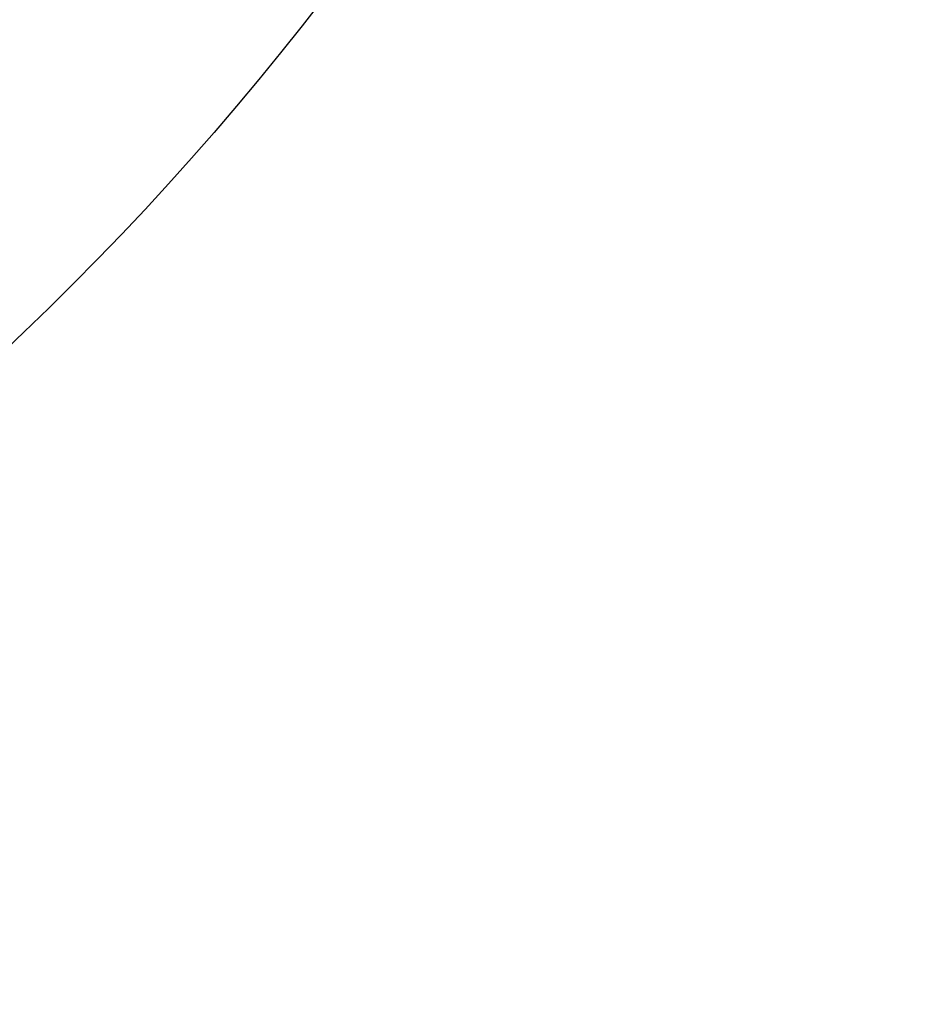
# Model space of a CAD drawing. Extents: x -125 to 125, y -186 to 125.
# Tile 44 of 112: x 86 to 125, y -120 to -77. Entities that reach past the tile are written whole.
import ezdxf

# ---------------------------------------------------------------- set-up
doc = ezdxf.new("R2010")
doc.units = 0
doc.header["$MEASUREMENT"] = 0
for name, color, linetype in [('ASSEMBLY_OUTLINES_TOP', 102, 'CONTINUOUS'), ('BOARD_OUTLINE', 10, 'CONTINUOUS'), ('MANUFACTURING_OUTLINES', 10, 'CONTINUOUS'), ('PLANE_DATA_LAYER_BOTTOM', 230, 'CONTINUOUS'), ('PLANE_SHAPES_LAYER_BOTTOM', 230, 'CONTINUOUS'), ('PLANE_SHAPES_LAYER_TOP', 150, 'CONTINUOUS'), ('ROUTE_BORDER', 151, 'CONTINUOUS')]:
    doc.layers.add(name, color=color, linetype=linetype)

msp = doc.modelspace()

# ---------------------------------------------------------------- hatches: boundary and pattern name
at = {"layer": 'PLANE_DATA_LAYER_BOTTOM'}
h = msp.add_hatch(color=256, dxfattribs=at)
h.paths.add_polyline_path([(-96.5, 0, -1), (96.5, 0, -1)], flags=0)
h.paths.add_polyline_path([(-92.5, 0, -1), (92.5, 0, -1)], flags=0)
at = {"layer": 'PLANE_SHAPES_LAYER_BOTTOM'}
h = msp.add_hatch(color=256, dxfattribs=at)
h.paths.add_polyline_path([(-96.5, 0, -1), (96.5, 0, -1)], flags=0)
h.paths.add_polyline_path([(-92.5, 0, -1), (92.5, 0, -1)], flags=0)
at = {"layer": 'PLANE_SHAPES_LAYER_TOP'}
h = msp.add_hatch(color=256, dxfattribs=at)
h.paths.add_polyline_path([(-96.56345, 0, -1), (96.56345, 0, -1)], flags=0)
h.paths.add_polyline_path([(-92.5, 0, -1), (92.5, 0, -1)], flags=0)

# ---------------------------------------------------------------- linework, layer by layer
at = {"layer": 'ASSEMBLY_OUTLINES_TOP'}
for radius in [125, 90.284619]:
    msp.add_circle((0, 0), radius, dxfattribs=at)
at = {"layer": 'BOARD_OUTLINE'}
msp.add_circle((0, 0), 97.5, dxfattribs=at)
at = {"layer": 'MANUFACTURING_OUTLINES'}
msp.add_circle((0, 0), 97.5254, dxfattribs=at)
at = {"layer": 'ROUTE_BORDER'}
msp.add_circle((0, 0), 96.5, dxfattribs=at)

doc.saveas('drawing.dxf')
